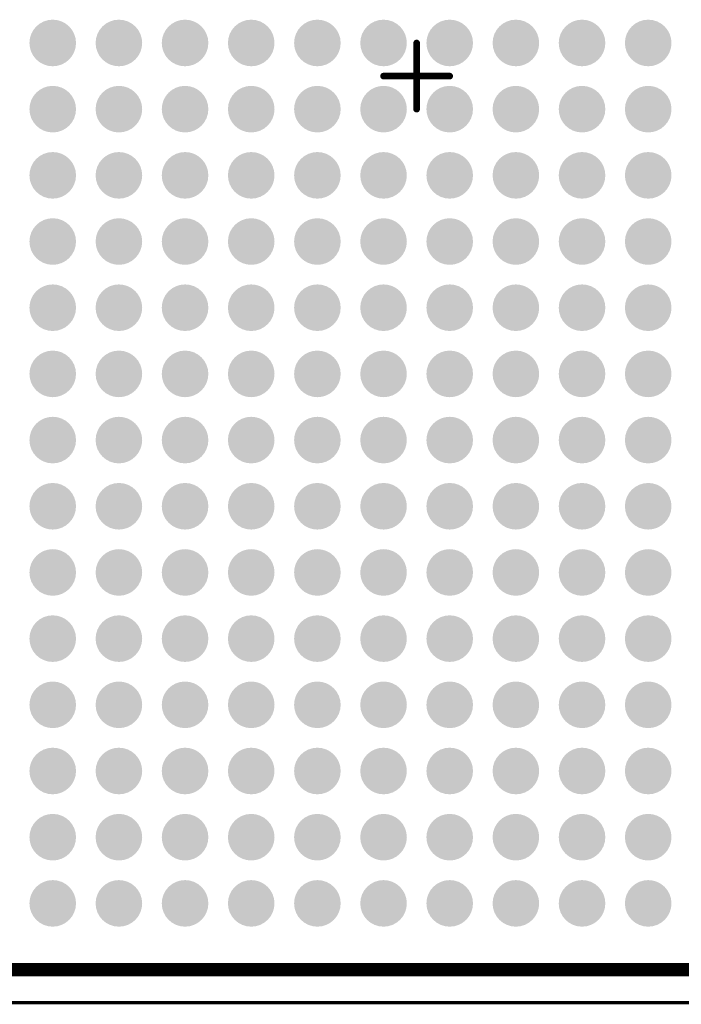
# Model space of a CAD drawing. Header units: inches. Extents: x -0.1 to 65.1, y -0.1 to 95.6.
# Tile 7 of 15: x 27.1 to 37.1, y 35.6 to 50.5. Entities that reach past the tile are written whole.
import ezdxf

# ---------------------------------------------------------------- set-up
doc = ezdxf.new("R2010")
doc.units = ezdxf.units.IN
for name, color, linetype in [('Mechanical 13', 56, 'Continuous'), ('Mechanical 15', 56, 'Continuous'), ('Top Overlay', 2, 'Continuous'), ('Top Paste', 8, 'Continuous'), ('Top Solder', 216, 'Continuous')]:
    doc.layers.add(name, color=color, linetype=linetype)

# ---------------------------------------------------------------- blocks, each defined once
blk = doc.blocks.new('FFG676_2')
at = {"layer": 'Top Paste'}
h = blk.add_hatch(color=8, dxfattribs=at)
edge = h.paths.add_edge_path()
edge.add_arc((-0.5, 3.5), 0.25, 0, 360)
h = blk.add_hatch(color=8, dxfattribs=at)
edge = h.paths.add_edge_path()
edge.add_arc((0.5, 3.5), 0.25, 0, 360)
h = blk.add_hatch(color=8, dxfattribs=at)
edge = h.paths.add_edge_path()
edge.add_arc((1.5, 3.5), 0.25, 0, 360)
h = blk.add_hatch(color=8, dxfattribs=at)
edge = h.paths.add_edge_path()
edge.add_arc((2.5, 3.5), 0.25, 0, 360)
h = blk.add_hatch(color=8, dxfattribs=at)
edge = h.paths.add_edge_path()
edge.add_arc((3.5, 3.5), 0.25, 0, 360)
h = blk.add_hatch(color=8, dxfattribs=at)
edge = h.paths.add_edge_path()
edge.add_arc((4.5, 3.5), 0.25, 0, 360)
h = blk.add_hatch(color=8, dxfattribs=at)
edge = h.paths.add_edge_path()
edge.add_arc((5.5, 3.5), 0.25, 0, 360)
h = blk.add_hatch(color=8, dxfattribs=at)
edge = h.paths.add_edge_path()
edge.add_arc((6.5, 3.5), 0.25, 0, 360)
h = blk.add_hatch(color=8, dxfattribs=at)
edge = h.paths.add_edge_path()
edge.add_arc((7.5, 3.5), 0.25, 0, 360)
h = blk.add_hatch(color=8, dxfattribs=at)
edge = h.paths.add_edge_path()
edge.add_arc((8.5, 3.5), 0.25, 0, 360)
h = blk.add_hatch(color=8, dxfattribs=at)
edge = h.paths.add_edge_path()
edge.add_arc((9.5, 3.5), 0.25, 0, 360)
h = blk.add_hatch(color=8, dxfattribs=at)
edge = h.paths.add_edge_path()
edge.add_arc((10.5, 3.5), 0.25, 0, 360)
h = blk.add_hatch(color=8, dxfattribs=at)
edge = h.paths.add_edge_path()
edge.add_arc((11.5, 3.5), 0.25, 0, 360)
h = blk.add_hatch(color=8, dxfattribs=at)
edge = h.paths.add_edge_path()
edge.add_arc((12.5, 3.5), 0.25, 0, 360)
h = blk.add_hatch(color=8, dxfattribs=at)
edge = h.paths.add_edge_path()
edge.add_arc((-0.5, 2.5), 0.25, 0, 360)
h = blk.add_hatch(color=8, dxfattribs=at)
edge = h.paths.add_edge_path()
edge.add_arc((0.5, 2.5), 0.25, 0, 360)
h = blk.add_hatch(color=8, dxfattribs=at)
edge = h.paths.add_edge_path()
edge.add_arc((1.5, 2.5), 0.25, 0, 360)
h = blk.add_hatch(color=8, dxfattribs=at)
edge = h.paths.add_edge_path()
edge.add_arc((2.5, 2.5), 0.25, 0, 360)
h = blk.add_hatch(color=8, dxfattribs=at)
edge = h.paths.add_edge_path()
edge.add_arc((3.5, 2.5), 0.25, 0, 360)
h = blk.add_hatch(color=8, dxfattribs=at)
edge = h.paths.add_edge_path()
edge.add_arc((4.5, 2.5), 0.25, 0, 360)
h = blk.add_hatch(color=8, dxfattribs=at)
edge = h.paths.add_edge_path()
edge.add_arc((5.5, 2.5), 0.25, 0, 360)
h = blk.add_hatch(color=8, dxfattribs=at)
edge = h.paths.add_edge_path()
edge.add_arc((6.5, 2.5), 0.25, 0, 360)
h = blk.add_hatch(color=8, dxfattribs=at)
edge = h.paths.add_edge_path()
edge.add_arc((7.5, 2.5), 0.25, 0, 360)
h = blk.add_hatch(color=8, dxfattribs=at)
edge = h.paths.add_edge_path()
edge.add_arc((8.5, 2.5), 0.25, 0, 360)
h = blk.add_hatch(color=8, dxfattribs=at)
edge = h.paths.add_edge_path()
edge.add_arc((9.5, 2.5), 0.25, 0, 360)
h = blk.add_hatch(color=8, dxfattribs=at)
edge = h.paths.add_edge_path()
edge.add_arc((10.5, 2.5), 0.25, 0, 360)
h = blk.add_hatch(color=8, dxfattribs=at)
edge = h.paths.add_edge_path()
edge.add_arc((11.5, 2.5), 0.25, 0, 360)
h = blk.add_hatch(color=8, dxfattribs=at)
edge = h.paths.add_edge_path()
edge.add_arc((12.5, 2.5), 0.25, 0, 360)
h = blk.add_hatch(color=8, dxfattribs=at)
edge = h.paths.add_edge_path()
edge.add_arc((-0.5, 1.5), 0.25, 0, 360)
h = blk.add_hatch(color=8, dxfattribs=at)
edge = h.paths.add_edge_path()
edge.add_arc((0.5, 1.5), 0.25, 0, 360)
h = blk.add_hatch(color=8, dxfattribs=at)
edge = h.paths.add_edge_path()
edge.add_arc((1.5, 1.5), 0.25, 0, 360)
h = blk.add_hatch(color=8, dxfattribs=at)
edge = h.paths.add_edge_path()
edge.add_arc((2.5, 1.5), 0.25, 0, 360)
h = blk.add_hatch(color=8, dxfattribs=at)
edge = h.paths.add_edge_path()
edge.add_arc((3.5, 1.5), 0.25, 0, 360)
h = blk.add_hatch(color=8, dxfattribs=at)
edge = h.paths.add_edge_path()
edge.add_arc((4.5, 1.5), 0.25, 0, 360)
h = blk.add_hatch(color=8, dxfattribs=at)
edge = h.paths.add_edge_path()
edge.add_arc((5.5, 1.5), 0.25, 0, 360)
h = blk.add_hatch(color=8, dxfattribs=at)
edge = h.paths.add_edge_path()
edge.add_arc((6.5, 1.5), 0.25, 0, 360)
h = blk.add_hatch(color=8, dxfattribs=at)
edge = h.paths.add_edge_path()
edge.add_arc((7.5, 1.5), 0.25, 0, 360)
h = blk.add_hatch(color=8, dxfattribs=at)
edge = h.paths.add_edge_path()
edge.add_arc((8.5, 1.5), 0.25, 0, 360)
h = blk.add_hatch(color=8, dxfattribs=at)
edge = h.paths.add_edge_path()
edge.add_arc((9.5, 1.5), 0.25, 0, 360)
h = blk.add_hatch(color=8, dxfattribs=at)
edge = h.paths.add_edge_path()
edge.add_arc((10.5, 1.5), 0.25, 0, 360)
h = blk.add_hatch(color=8, dxfattribs=at)
edge = h.paths.add_edge_path()
edge.add_arc((11.5, 1.5), 0.25, 0, 360)
h = blk.add_hatch(color=8, dxfattribs=at)
edge = h.paths.add_edge_path()
edge.add_arc((12.5, 1.5), 0.25, 0, 360)
h = blk.add_hatch(color=8, dxfattribs=at)
edge = h.paths.add_edge_path()
edge.add_arc((-0.5, 0.5), 0.25, 0, 360)
h = blk.add_hatch(color=8, dxfattribs=at)
edge = h.paths.add_edge_path()
edge.add_arc((0.5, 0.5), 0.25, 0, 360)
h = blk.add_hatch(color=8, dxfattribs=at)
edge = h.paths.add_edge_path()
edge.add_arc((1.5, 0.5), 0.25, 0, 360)
h = blk.add_hatch(color=8, dxfattribs=at)
edge = h.paths.add_edge_path()
edge.add_arc((2.5, 0.5), 0.25, 0, 360)
h = blk.add_hatch(color=8, dxfattribs=at)
edge = h.paths.add_edge_path()
edge.add_arc((3.5, 0.5), 0.25, 0, 360)
h = blk.add_hatch(color=8, dxfattribs=at)
edge = h.paths.add_edge_path()
edge.add_arc((4.5, 0.5), 0.25, 0, 360)
h = blk.add_hatch(color=8, dxfattribs=at)
edge = h.paths.add_edge_path()
edge.add_arc((5.5, 0.5), 0.25, 0, 360)
h = blk.add_hatch(color=8, dxfattribs=at)
edge = h.paths.add_edge_path()
edge.add_arc((6.5, 0.5), 0.25, 0, 360)
h = blk.add_hatch(color=8, dxfattribs=at)
edge = h.paths.add_edge_path()
edge.add_arc((7.5, 0.5), 0.25, 0, 360)
h = blk.add_hatch(color=8, dxfattribs=at)
edge = h.paths.add_edge_path()
edge.add_arc((8.5, 0.5), 0.25, 0, 360)
h = blk.add_hatch(color=8, dxfattribs=at)
edge = h.paths.add_edge_path()
edge.add_arc((9.5, 0.5), 0.25, 0, 360)
h = blk.add_hatch(color=8, dxfattribs=at)
edge = h.paths.add_edge_path()
edge.add_arc((10.5, 0.5), 0.25, 0, 360)
h = blk.add_hatch(color=8, dxfattribs=at)
edge = h.paths.add_edge_path()
edge.add_arc((11.5, 0.5), 0.25, 0, 360)
h = blk.add_hatch(color=8, dxfattribs=at)
edge = h.paths.add_edge_path()
edge.add_arc((12.5, 0.5), 0.25, 0, 360)
h = blk.add_hatch(color=8, dxfattribs=at)
edge = h.paths.add_edge_path()
edge.add_arc((-0.5, -0.5), 0.25, 0, 360)
h = blk.add_hatch(color=8, dxfattribs=at)
edge = h.paths.add_edge_path()
edge.add_arc((0.5, -0.5), 0.25, 0, 360)
h = blk.add_hatch(color=8, dxfattribs=at)
edge = h.paths.add_edge_path()
edge.add_arc((1.5, -0.5), 0.25, 0, 360)
h = blk.add_hatch(color=8, dxfattribs=at)
edge = h.paths.add_edge_path()
edge.add_arc((2.5, -0.5), 0.25, 0, 360)
h = blk.add_hatch(color=8, dxfattribs=at)
edge = h.paths.add_edge_path()
edge.add_arc((3.5, -0.5), 0.25, 0, 360)
h = blk.add_hatch(color=8, dxfattribs=at)
edge = h.paths.add_edge_path()
edge.add_arc((4.5, -0.5), 0.25, 0, 360)
h = blk.add_hatch(color=8, dxfattribs=at)
edge = h.paths.add_edge_path()
edge.add_arc((5.5, -0.5), 0.25, 0, 360)
h = blk.add_hatch(color=8, dxfattribs=at)
edge = h.paths.add_edge_path()
edge.add_arc((6.5, -0.5), 0.25, 0, 360)
h = blk.add_hatch(color=8, dxfattribs=at)
edge = h.paths.add_edge_path()
edge.add_arc((7.5, -0.5), 0.25, 0, 360)
h = blk.add_hatch(color=8, dxfattribs=at)
edge = h.paths.add_edge_path()
edge.add_arc((8.5, -0.5), 0.25, 0, 360)
h = blk.add_hatch(color=8, dxfattribs=at)
edge = h.paths.add_edge_path()
edge.add_arc((9.5, -0.5), 0.25, 0, 360)
h = blk.add_hatch(color=8, dxfattribs=at)
edge = h.paths.add_edge_path()
edge.add_arc((10.5, -0.5), 0.25, 0, 360)
h = blk.add_hatch(color=8, dxfattribs=at)
edge = h.paths.add_edge_path()
edge.add_arc((11.5, -0.5), 0.25, 0, 360)
h = blk.add_hatch(color=8, dxfattribs=at)
edge = h.paths.add_edge_path()
edge.add_arc((12.5, -0.5), 0.25, 0, 360)
h = blk.add_hatch(color=8, dxfattribs=at)
edge = h.paths.add_edge_path()
edge.add_arc((-0.5, -1.5), 0.25, 0, 360)
h = blk.add_hatch(color=8, dxfattribs=at)
edge = h.paths.add_edge_path()
edge.add_arc((0.5, -1.5), 0.25, 0, 360)
h = blk.add_hatch(color=8, dxfattribs=at)
edge = h.paths.add_edge_path()
edge.add_arc((1.5, -1.5), 0.25, 0, 360)
h = blk.add_hatch(color=8, dxfattribs=at)
edge = h.paths.add_edge_path()
edge.add_arc((2.5, -1.5), 0.25, 0, 360)
h = blk.add_hatch(color=8, dxfattribs=at)
edge = h.paths.add_edge_path()
edge.add_arc((3.5, -1.5), 0.25, 0, 360)
h = blk.add_hatch(color=8, dxfattribs=at)
edge = h.paths.add_edge_path()
edge.add_arc((4.5, -1.5), 0.25, 0, 360)
h = blk.add_hatch(color=8, dxfattribs=at)
edge = h.paths.add_edge_path()
edge.add_arc((5.5, -1.5), 0.25, 0, 360)
h = blk.add_hatch(color=8, dxfattribs=at)
edge = h.paths.add_edge_path()
edge.add_arc((6.5, -1.5), 0.25, 0, 360)
h = blk.add_hatch(color=8, dxfattribs=at)
edge = h.paths.add_edge_path()
edge.add_arc((7.5, -1.5), 0.25, 0, 360)
h = blk.add_hatch(color=8, dxfattribs=at)
edge = h.paths.add_edge_path()
edge.add_arc((8.5, -1.5), 0.25, 0, 360)
h = blk.add_hatch(color=8, dxfattribs=at)
edge = h.paths.add_edge_path()
edge.add_arc((9.5, -1.5), 0.25, 0, 360)
h = blk.add_hatch(color=8, dxfattribs=at)
edge = h.paths.add_edge_path()
edge.add_arc((10.5, -1.5), 0.25, 0, 360)
h = blk.add_hatch(color=8, dxfattribs=at)
edge = h.paths.add_edge_path()
edge.add_arc((11.5, -1.5), 0.25, 0, 360)
h = blk.add_hatch(color=8, dxfattribs=at)
edge = h.paths.add_edge_path()
edge.add_arc((12.5, -1.5), 0.25, 0, 360)
h = blk.add_hatch(color=8, dxfattribs=at)
edge = h.paths.add_edge_path()
edge.add_arc((-0.5, -2.5), 0.25, 0, 360)
h = blk.add_hatch(color=8, dxfattribs=at)
edge = h.paths.add_edge_path()
edge.add_arc((0.5, -2.5), 0.25, 0, 360)
h = blk.add_hatch(color=8, dxfattribs=at)
edge = h.paths.add_edge_path()
edge.add_arc((1.5, -2.5), 0.25, 0, 360)
h = blk.add_hatch(color=8, dxfattribs=at)
edge = h.paths.add_edge_path()
edge.add_arc((2.5, -2.5), 0.25, 0, 360)
h = blk.add_hatch(color=8, dxfattribs=at)
edge = h.paths.add_edge_path()
edge.add_arc((3.5, -2.5), 0.25, 0, 360)
h = blk.add_hatch(color=8, dxfattribs=at)
edge = h.paths.add_edge_path()
edge.add_arc((4.5, -2.5), 0.25, 0, 360)
h = blk.add_hatch(color=8, dxfattribs=at)
edge = h.paths.add_edge_path()
edge.add_arc((5.5, -2.5), 0.25, 0, 360)
h = blk.add_hatch(color=8, dxfattribs=at)
edge = h.paths.add_edge_path()
edge.add_arc((6.5, -2.5), 0.25, 0, 360)
h = blk.add_hatch(color=8, dxfattribs=at)
edge = h.paths.add_edge_path()
edge.add_arc((7.5, -2.5), 0.25, 0, 360)
h = blk.add_hatch(color=8, dxfattribs=at)
edge = h.paths.add_edge_path()
edge.add_arc((8.5, -2.5), 0.25, 0, 360)
h = blk.add_hatch(color=8, dxfattribs=at)
edge = h.paths.add_edge_path()
edge.add_arc((9.5, -2.5), 0.25, 0, 360)
h = blk.add_hatch(color=8, dxfattribs=at)
edge = h.paths.add_edge_path()
edge.add_arc((10.5, -2.5), 0.25, 0, 360)
h = blk.add_hatch(color=8, dxfattribs=at)
edge = h.paths.add_edge_path()
edge.add_arc((11.5, -2.5), 0.25, 0, 360)
h = blk.add_hatch(color=8, dxfattribs=at)
edge = h.paths.add_edge_path()
edge.add_arc((12.5, -2.5), 0.25, 0, 360)
h = blk.add_hatch(color=8, dxfattribs=at)
edge = h.paths.add_edge_path()
edge.add_arc((-0.5, -3.5), 0.25, 0, 360)
h = blk.add_hatch(color=8, dxfattribs=at)
edge = h.paths.add_edge_path()
edge.add_arc((0.5, -3.5), 0.25, 0, 360)
h = blk.add_hatch(color=8, dxfattribs=at)
edge = h.paths.add_edge_path()
edge.add_arc((1.5, -3.5), 0.25, 0, 360)
h = blk.add_hatch(color=8, dxfattribs=at)
edge = h.paths.add_edge_path()
edge.add_arc((2.5, -3.5), 0.25, 0, 360)
h = blk.add_hatch(color=8, dxfattribs=at)
edge = h.paths.add_edge_path()
edge.add_arc((3.5, -3.5), 0.25, 0, 360)
h = blk.add_hatch(color=8, dxfattribs=at)
edge = h.paths.add_edge_path()
edge.add_arc((4.5, -3.5), 0.25, 0, 360)
h = blk.add_hatch(color=8, dxfattribs=at)
edge = h.paths.add_edge_path()
edge.add_arc((5.5, -3.5), 0.25, 0, 360)
h = blk.add_hatch(color=8, dxfattribs=at)
edge = h.paths.add_edge_path()
edge.add_arc((6.5, -3.5), 0.25, 0, 360)
h = blk.add_hatch(color=8, dxfattribs=at)
edge = h.paths.add_edge_path()
edge.add_arc((7.5, -3.5), 0.25, 0, 360)
h = blk.add_hatch(color=8, dxfattribs=at)
edge = h.paths.add_edge_path()
edge.add_arc((8.5, -3.5), 0.25, 0, 360)
h = blk.add_hatch(color=8, dxfattribs=at)
edge = h.paths.add_edge_path()
edge.add_arc((9.5, -3.5), 0.25, 0, 360)
h = blk.add_hatch(color=8, dxfattribs=at)
edge = h.paths.add_edge_path()
edge.add_arc((10.5, -3.5), 0.25, 0, 360)
h = blk.add_hatch(color=8, dxfattribs=at)
edge = h.paths.add_edge_path()
edge.add_arc((11.5, -3.5), 0.25, 0, 360)
h = blk.add_hatch(color=8, dxfattribs=at)
edge = h.paths.add_edge_path()
edge.add_arc((12.5, -3.5), 0.25, 0, 360)
h = blk.add_hatch(color=8, dxfattribs=at)
edge = h.paths.add_edge_path()
edge.add_arc((-0.5, -4.5), 0.25, 0, 360)
h = blk.add_hatch(color=8, dxfattribs=at)
edge = h.paths.add_edge_path()
edge.add_arc((0.5, -4.5), 0.25, 0, 360)
h = blk.add_hatch(color=8, dxfattribs=at)
edge = h.paths.add_edge_path()
edge.add_arc((1.5, -4.5), 0.25, 0, 360)
h = blk.add_hatch(color=8, dxfattribs=at)
edge = h.paths.add_edge_path()
edge.add_arc((2.5, -4.5), 0.25, 0, 360)
h = blk.add_hatch(color=8, dxfattribs=at)
edge = h.paths.add_edge_path()
edge.add_arc((3.5, -4.5), 0.25, 0, 360)
h = blk.add_hatch(color=8, dxfattribs=at)
edge = h.paths.add_edge_path()
edge.add_arc((4.5, -4.5), 0.25, 0, 360)
h = blk.add_hatch(color=8, dxfattribs=at)
edge = h.paths.add_edge_path()
edge.add_arc((5.5, -4.5), 0.25, 0, 360)
h = blk.add_hatch(color=8, dxfattribs=at)
edge = h.paths.add_edge_path()
edge.add_arc((6.5, -4.5), 0.25, 0, 360)
h = blk.add_hatch(color=8, dxfattribs=at)
edge = h.paths.add_edge_path()
edge.add_arc((7.5, -4.5), 0.25, 0, 360)
h = blk.add_hatch(color=8, dxfattribs=at)
edge = h.paths.add_edge_path()
edge.add_arc((8.5, -4.5), 0.25, 0, 360)
h = blk.add_hatch(color=8, dxfattribs=at)
edge = h.paths.add_edge_path()
edge.add_arc((9.5, -4.5), 0.25, 0, 360)
h = blk.add_hatch(color=8, dxfattribs=at)
edge = h.paths.add_edge_path()
edge.add_arc((10.5, -4.5), 0.25, 0, 360)
h = blk.add_hatch(color=8, dxfattribs=at)
edge = h.paths.add_edge_path()
edge.add_arc((11.5, -4.5), 0.25, 0, 360)
h = blk.add_hatch(color=8, dxfattribs=at)
edge = h.paths.add_edge_path()
edge.add_arc((12.5, -4.5), 0.25, 0, 360)
h = blk.add_hatch(color=8, dxfattribs=at)
edge = h.paths.add_edge_path()
edge.add_arc((-0.5, -5.5), 0.25, 0, 360)
h = blk.add_hatch(color=8, dxfattribs=at)
edge = h.paths.add_edge_path()
edge.add_arc((0.5, -5.5), 0.25, 0, 360)
h = blk.add_hatch(color=8, dxfattribs=at)
edge = h.paths.add_edge_path()
edge.add_arc((1.5, -5.5), 0.25, 0, 360)
h = blk.add_hatch(color=8, dxfattribs=at)
edge = h.paths.add_edge_path()
edge.add_arc((2.5, -5.5), 0.25, 0, 360)
h = blk.add_hatch(color=8, dxfattribs=at)
edge = h.paths.add_edge_path()
edge.add_arc((3.5, -5.5), 0.25, 0, 360)
h = blk.add_hatch(color=8, dxfattribs=at)
edge = h.paths.add_edge_path()
edge.add_arc((4.5, -5.5), 0.25, 0, 360)
h = blk.add_hatch(color=8, dxfattribs=at)
edge = h.paths.add_edge_path()
edge.add_arc((5.5, -5.5), 0.25, 0, 360)
h = blk.add_hatch(color=8, dxfattribs=at)
edge = h.paths.add_edge_path()
edge.add_arc((6.5, -5.5), 0.25, 0, 360)
h = blk.add_hatch(color=8, dxfattribs=at)
edge = h.paths.add_edge_path()
edge.add_arc((7.5, -5.5), 0.25, 0, 360)
h = blk.add_hatch(color=8, dxfattribs=at)
edge = h.paths.add_edge_path()
edge.add_arc((8.5, -5.5), 0.25, 0, 360)
h = blk.add_hatch(color=8, dxfattribs=at)
edge = h.paths.add_edge_path()
edge.add_arc((9.5, -5.5), 0.25, 0, 360)
h = blk.add_hatch(color=8, dxfattribs=at)
edge = h.paths.add_edge_path()
edge.add_arc((10.5, -5.5), 0.25, 0, 360)
h = blk.add_hatch(color=8, dxfattribs=at)
edge = h.paths.add_edge_path()
edge.add_arc((11.5, -5.5), 0.25, 0, 360)
h = blk.add_hatch(color=8, dxfattribs=at)
edge = h.paths.add_edge_path()
edge.add_arc((12.5, -5.5), 0.25, 0, 360)
at = {"layer": 'Top Solder'}
h = blk.add_hatch(color=216, dxfattribs=at)
edge = h.paths.add_edge_path()
edge.add_arc((-0.5, 3.5), 0.352, 0, 360)
h = blk.add_hatch(color=216, dxfattribs=at)
edge = h.paths.add_edge_path()
edge.add_arc((0.5, 3.5), 0.352, 0, 360)
h = blk.add_hatch(color=216, dxfattribs=at)
edge = h.paths.add_edge_path()
edge.add_arc((1.5, 3.5), 0.352, 0, 360)
h = blk.add_hatch(color=216, dxfattribs=at)
edge = h.paths.add_edge_path()
edge.add_arc((2.5, 3.5), 0.352, 0, 360)
h = blk.add_hatch(color=216, dxfattribs=at)
edge = h.paths.add_edge_path()
edge.add_arc((3.5, 3.5), 0.352, 0, 360)
h = blk.add_hatch(color=216, dxfattribs=at)
edge = h.paths.add_edge_path()
edge.add_arc((4.5, 3.5), 0.352, 0, 360)
h = blk.add_hatch(color=216, dxfattribs=at)
edge = h.paths.add_edge_path()
edge.add_arc((5.5, 3.5), 0.352, 0, 360)
h = blk.add_hatch(color=216, dxfattribs=at)
edge = h.paths.add_edge_path()
edge.add_arc((6.5, 3.5), 0.352, 0, 360)
h = blk.add_hatch(color=216, dxfattribs=at)
edge = h.paths.add_edge_path()
edge.add_arc((7.5, 3.5), 0.352, 0, 360)
h = blk.add_hatch(color=216, dxfattribs=at)
edge = h.paths.add_edge_path()
edge.add_arc((8.5, 3.5), 0.352, 0, 360)
h = blk.add_hatch(color=216, dxfattribs=at)
edge = h.paths.add_edge_path()
edge.add_arc((9.5, 3.5), 0.352, 0, 360)
h = blk.add_hatch(color=216, dxfattribs=at)
edge = h.paths.add_edge_path()
edge.add_arc((10.5, 3.5), 0.352, 0, 360)
h = blk.add_hatch(color=216, dxfattribs=at)
edge = h.paths.add_edge_path()
edge.add_arc((11.5, 3.5), 0.352, 0, 360)
h = blk.add_hatch(color=216, dxfattribs=at)
edge = h.paths.add_edge_path()
edge.add_arc((12.5, 3.5), 0.352, 0, 360)
h = blk.add_hatch(color=216, dxfattribs=at)
edge = h.paths.add_edge_path()
edge.add_arc((-0.5, 2.5), 0.352, 0, 360)
h = blk.add_hatch(color=216, dxfattribs=at)
edge = h.paths.add_edge_path()
edge.add_arc((0.5, 2.5), 0.352, 0, 360)
h = blk.add_hatch(color=216, dxfattribs=at)
edge = h.paths.add_edge_path()
edge.add_arc((1.5, 2.5), 0.352, 0, 360)
h = blk.add_hatch(color=216, dxfattribs=at)
edge = h.paths.add_edge_path()
edge.add_arc((2.5, 2.5), 0.352, 0, 360)
h = blk.add_hatch(color=216, dxfattribs=at)
edge = h.paths.add_edge_path()
edge.add_arc((3.5, 2.5), 0.352, 0, 360)
h = blk.add_hatch(color=216, dxfattribs=at)
edge = h.paths.add_edge_path()
edge.add_arc((4.5, 2.5), 0.352, 0, 360)
h = blk.add_hatch(color=216, dxfattribs=at)
edge = h.paths.add_edge_path()
edge.add_arc((5.5, 2.5), 0.352, 0, 360)
h = blk.add_hatch(color=216, dxfattribs=at)
edge = h.paths.add_edge_path()
edge.add_arc((6.5, 2.5), 0.352, 0, 360)
h = blk.add_hatch(color=216, dxfattribs=at)
edge = h.paths.add_edge_path()
edge.add_arc((7.5, 2.5), 0.352, 0, 360)
h = blk.add_hatch(color=216, dxfattribs=at)
edge = h.paths.add_edge_path()
edge.add_arc((8.5, 2.5), 0.352, 0, 360)
h = blk.add_hatch(color=216, dxfattribs=at)
edge = h.paths.add_edge_path()
edge.add_arc((9.5, 2.5), 0.352, 0, 360)
h = blk.add_hatch(color=216, dxfattribs=at)
edge = h.paths.add_edge_path()
edge.add_arc((10.5, 2.5), 0.352, 0, 360)
h = blk.add_hatch(color=216, dxfattribs=at)
edge = h.paths.add_edge_path()
edge.add_arc((11.5, 2.5), 0.352, 0, 360)
h = blk.add_hatch(color=216, dxfattribs=at)
edge = h.paths.add_edge_path()
edge.add_arc((12.5, 2.5), 0.352, 0, 360)
h = blk.add_hatch(color=216, dxfattribs=at)
edge = h.paths.add_edge_path()
edge.add_arc((-0.5, 1.5), 0.352, 0, 360)
h = blk.add_hatch(color=216, dxfattribs=at)
edge = h.paths.add_edge_path()
edge.add_arc((0.5, 1.5), 0.352, 0, 360)
h = blk.add_hatch(color=216, dxfattribs=at)
edge = h.paths.add_edge_path()
edge.add_arc((1.5, 1.5), 0.352, 0, 360)
h = blk.add_hatch(color=216, dxfattribs=at)
edge = h.paths.add_edge_path()
edge.add_arc((2.5, 1.5), 0.352, 0, 360)
h = blk.add_hatch(color=216, dxfattribs=at)
edge = h.paths.add_edge_path()
edge.add_arc((3.5, 1.5), 0.352, 0, 360)
h = blk.add_hatch(color=216, dxfattribs=at)
edge = h.paths.add_edge_path()
edge.add_arc((4.5, 1.5), 0.352, 0, 360)
h = blk.add_hatch(color=216, dxfattribs=at)
edge = h.paths.add_edge_path()
edge.add_arc((5.5, 1.5), 0.352, 0, 360)
h = blk.add_hatch(color=216, dxfattribs=at)
edge = h.paths.add_edge_path()
edge.add_arc((6.5, 1.5), 0.352, 0, 360)
h = blk.add_hatch(color=216, dxfattribs=at)
edge = h.paths.add_edge_path()
edge.add_arc((7.5, 1.5), 0.352, 0, 360)
h = blk.add_hatch(color=216, dxfattribs=at)
edge = h.paths.add_edge_path()
edge.add_arc((8.5, 1.5), 0.352, 0, 360)
h = blk.add_hatch(color=216, dxfattribs=at)
edge = h.paths.add_edge_path()
edge.add_arc((9.5, 1.5), 0.352, 0, 360)
h = blk.add_hatch(color=216, dxfattribs=at)
edge = h.paths.add_edge_path()
edge.add_arc((10.5, 1.5), 0.352, 0, 360)
h = blk.add_hatch(color=216, dxfattribs=at)
edge = h.paths.add_edge_path()
edge.add_arc((11.5, 1.5), 0.352, 0, 360)
h = blk.add_hatch(color=216, dxfattribs=at)
edge = h.paths.add_edge_path()
edge.add_arc((12.5, 1.5), 0.352, 0, 360)
h = blk.add_hatch(color=216, dxfattribs=at)
edge = h.paths.add_edge_path()
edge.add_arc((-0.5, 0.5), 0.352, 0, 360)
h = blk.add_hatch(color=216, dxfattribs=at)
edge = h.paths.add_edge_path()
edge.add_arc((0.5, 0.5), 0.352, 0, 360)
h = blk.add_hatch(color=216, dxfattribs=at)
edge = h.paths.add_edge_path()
edge.add_arc((1.5, 0.5), 0.352, 0, 360)
h = blk.add_hatch(color=216, dxfattribs=at)
edge = h.paths.add_edge_path()
edge.add_arc((2.5, 0.5), 0.352, 0, 360)
h = blk.add_hatch(color=216, dxfattribs=at)
edge = h.paths.add_edge_path()
edge.add_arc((3.5, 0.5), 0.352, 0, 360)
h = blk.add_hatch(color=216, dxfattribs=at)
edge = h.paths.add_edge_path()
edge.add_arc((4.5, 0.5), 0.352, 0, 360)
h = blk.add_hatch(color=216, dxfattribs=at)
edge = h.paths.add_edge_path()
edge.add_arc((5.5, 0.5), 0.352, 0, 360)
h = blk.add_hatch(color=216, dxfattribs=at)
edge = h.paths.add_edge_path()
edge.add_arc((6.5, 0.5), 0.352, 0, 360)
h = blk.add_hatch(color=216, dxfattribs=at)
edge = h.paths.add_edge_path()
edge.add_arc((7.5, 0.5), 0.352, 0, 360)
h = blk.add_hatch(color=216, dxfattribs=at)
edge = h.paths.add_edge_path()
edge.add_arc((8.5, 0.5), 0.352, 0, 360)
h = blk.add_hatch(color=216, dxfattribs=at)
edge = h.paths.add_edge_path()
edge.add_arc((9.5, 0.5), 0.352, 0, 360)
h = blk.add_hatch(color=216, dxfattribs=at)
edge = h.paths.add_edge_path()
edge.add_arc((10.5, 0.5), 0.352, 0, 360)
h = blk.add_hatch(color=216, dxfattribs=at)
edge = h.paths.add_edge_path()
edge.add_arc((11.5, 0.5), 0.352, 0, 360)
h = blk.add_hatch(color=216, dxfattribs=at)
edge = h.paths.add_edge_path()
edge.add_arc((12.5, 0.5), 0.352, 0, 360)
h = blk.add_hatch(color=216, dxfattribs=at)
edge = h.paths.add_edge_path()
edge.add_arc((-0.5, -0.5), 0.352, 0, 360)
h = blk.add_hatch(color=216, dxfattribs=at)
edge = h.paths.add_edge_path()
edge.add_arc((0.5, -0.5), 0.352, 0, 360)
h = blk.add_hatch(color=216, dxfattribs=at)
edge = h.paths.add_edge_path()
edge.add_arc((1.5, -0.5), 0.352, 0, 360)
h = blk.add_hatch(color=216, dxfattribs=at)
edge = h.paths.add_edge_path()
edge.add_arc((2.5, -0.5), 0.352, 0, 360)
h = blk.add_hatch(color=216, dxfattribs=at)
edge = h.paths.add_edge_path()
edge.add_arc((3.5, -0.5), 0.352, 0, 360)
h = blk.add_hatch(color=216, dxfattribs=at)
edge = h.paths.add_edge_path()
edge.add_arc((4.5, -0.5), 0.352, 0, 360)
h = blk.add_hatch(color=216, dxfattribs=at)
edge = h.paths.add_edge_path()
edge.add_arc((5.5, -0.5), 0.352, 0, 360)
h = blk.add_hatch(color=216, dxfattribs=at)
edge = h.paths.add_edge_path()
edge.add_arc((6.5, -0.5), 0.352, 0, 360)
h = blk.add_hatch(color=216, dxfattribs=at)
edge = h.paths.add_edge_path()
edge.add_arc((7.5, -0.5), 0.352, 0, 360)
h = blk.add_hatch(color=216, dxfattribs=at)
edge = h.paths.add_edge_path()
edge.add_arc((8.5, -0.5), 0.352, 0, 360)
h = blk.add_hatch(color=216, dxfattribs=at)
edge = h.paths.add_edge_path()
edge.add_arc((9.5, -0.5), 0.352, 0, 360)
h = blk.add_hatch(color=216, dxfattribs=at)
edge = h.paths.add_edge_path()
edge.add_arc((10.5, -0.5), 0.352, 0, 360)
h = blk.add_hatch(color=216, dxfattribs=at)
edge = h.paths.add_edge_path()
edge.add_arc((11.5, -0.5), 0.352, 0, 360)
h = blk.add_hatch(color=216, dxfattribs=at)
edge = h.paths.add_edge_path()
edge.add_arc((12.5, -0.5), 0.352, 0, 360)
h = blk.add_hatch(color=216, dxfattribs=at)
edge = h.paths.add_edge_path()
edge.add_arc((-0.5, -1.5), 0.352, 0, 360)
h = blk.add_hatch(color=216, dxfattribs=at)
edge = h.paths.add_edge_path()
edge.add_arc((0.5, -1.5), 0.352, 0, 360)
h = blk.add_hatch(color=216, dxfattribs=at)
edge = h.paths.add_edge_path()
edge.add_arc((1.5, -1.5), 0.352, 0, 360)
h = blk.add_hatch(color=216, dxfattribs=at)
edge = h.paths.add_edge_path()
edge.add_arc((2.5, -1.5), 0.352, 0, 360)
h = blk.add_hatch(color=216, dxfattribs=at)
edge = h.paths.add_edge_path()
edge.add_arc((3.5, -1.5), 0.352, 0, 360)
h = blk.add_hatch(color=216, dxfattribs=at)
edge = h.paths.add_edge_path()
edge.add_arc((4.5, -1.5), 0.352, 0, 360)
h = blk.add_hatch(color=216, dxfattribs=at)
edge = h.paths.add_edge_path()
edge.add_arc((5.5, -1.5), 0.352, 0, 360)
h = blk.add_hatch(color=216, dxfattribs=at)
edge = h.paths.add_edge_path()
edge.add_arc((6.5, -1.5), 0.352, 0, 360)
h = blk.add_hatch(color=216, dxfattribs=at)
edge = h.paths.add_edge_path()
edge.add_arc((7.5, -1.5), 0.352, 0, 360)
h = blk.add_hatch(color=216, dxfattribs=at)
edge = h.paths.add_edge_path()
edge.add_arc((8.5, -1.5), 0.352, 0, 360)
h = blk.add_hatch(color=216, dxfattribs=at)
edge = h.paths.add_edge_path()
edge.add_arc((9.5, -1.5), 0.352, 0, 360)
h = blk.add_hatch(color=216, dxfattribs=at)
edge = h.paths.add_edge_path()
edge.add_arc((10.5, -1.5), 0.352, 0, 360)
h = blk.add_hatch(color=216, dxfattribs=at)
edge = h.paths.add_edge_path()
edge.add_arc((11.5, -1.5), 0.352, 0, 360)
h = blk.add_hatch(color=216, dxfattribs=at)
edge = h.paths.add_edge_path()
edge.add_arc((12.5, -1.5), 0.352, 0, 360)
h = blk.add_hatch(color=216, dxfattribs=at)
edge = h.paths.add_edge_path()
edge.add_arc((-0.5, -2.5), 0.352, 0, 360)
h = blk.add_hatch(color=216, dxfattribs=at)
edge = h.paths.add_edge_path()
edge.add_arc((0.5, -2.5), 0.352, 0, 360)
h = blk.add_hatch(color=216, dxfattribs=at)
edge = h.paths.add_edge_path()
edge.add_arc((1.5, -2.5), 0.352, 0, 360)
h = blk.add_hatch(color=216, dxfattribs=at)
edge = h.paths.add_edge_path()
edge.add_arc((2.5, -2.5), 0.352, 0, 360)
h = blk.add_hatch(color=216, dxfattribs=at)
edge = h.paths.add_edge_path()
edge.add_arc((3.5, -2.5), 0.352, 0, 360)
h = blk.add_hatch(color=216, dxfattribs=at)
edge = h.paths.add_edge_path()
edge.add_arc((4.5, -2.5), 0.352, 0, 360)
h = blk.add_hatch(color=216, dxfattribs=at)
edge = h.paths.add_edge_path()
edge.add_arc((5.5, -2.5), 0.352, 0, 360)
h = blk.add_hatch(color=216, dxfattribs=at)
edge = h.paths.add_edge_path()
edge.add_arc((6.5, -2.5), 0.352, 0, 360)
h = blk.add_hatch(color=216, dxfattribs=at)
edge = h.paths.add_edge_path()
edge.add_arc((7.5, -2.5), 0.352, 0, 360)
h = blk.add_hatch(color=216, dxfattribs=at)
edge = h.paths.add_edge_path()
edge.add_arc((8.5, -2.5), 0.352, 0, 360)
h = blk.add_hatch(color=216, dxfattribs=at)
edge = h.paths.add_edge_path()
edge.add_arc((9.5, -2.5), 0.352, 0, 360)
h = blk.add_hatch(color=216, dxfattribs=at)
edge = h.paths.add_edge_path()
edge.add_arc((10.5, -2.5), 0.352, 0, 360)
h = blk.add_hatch(color=216, dxfattribs=at)
edge = h.paths.add_edge_path()
edge.add_arc((11.5, -2.5), 0.352, 0, 360)
h = blk.add_hatch(color=216, dxfattribs=at)
edge = h.paths.add_edge_path()
edge.add_arc((12.5, -2.5), 0.352, 0, 360)
h = blk.add_hatch(color=216, dxfattribs=at)
edge = h.paths.add_edge_path()
edge.add_arc((-0.5, -3.5), 0.352, 0, 360)
h = blk.add_hatch(color=216, dxfattribs=at)
edge = h.paths.add_edge_path()
edge.add_arc((0.5, -3.5), 0.352, 0, 360)
h = blk.add_hatch(color=216, dxfattribs=at)
edge = h.paths.add_edge_path()
edge.add_arc((1.5, -3.5), 0.352, 0, 360)
h = blk.add_hatch(color=216, dxfattribs=at)
edge = h.paths.add_edge_path()
edge.add_arc((2.5, -3.5), 0.352, 0, 360)
h = blk.add_hatch(color=216, dxfattribs=at)
edge = h.paths.add_edge_path()
edge.add_arc((3.5, -3.5), 0.352, 0, 360)
h = blk.add_hatch(color=216, dxfattribs=at)
edge = h.paths.add_edge_path()
edge.add_arc((4.5, -3.5), 0.352, 0, 360)
h = blk.add_hatch(color=216, dxfattribs=at)
edge = h.paths.add_edge_path()
edge.add_arc((5.5, -3.5), 0.352, 0, 360)
h = blk.add_hatch(color=216, dxfattribs=at)
edge = h.paths.add_edge_path()
edge.add_arc((6.5, -3.5), 0.352, 0, 360)
h = blk.add_hatch(color=216, dxfattribs=at)
edge = h.paths.add_edge_path()
edge.add_arc((7.5, -3.5), 0.352, 0, 360)
h = blk.add_hatch(color=216, dxfattribs=at)
edge = h.paths.add_edge_path()
edge.add_arc((8.5, -3.5), 0.352, 0, 360)
h = blk.add_hatch(color=216, dxfattribs=at)
edge = h.paths.add_edge_path()
edge.add_arc((9.5, -3.5), 0.352, 0, 360)
h = blk.add_hatch(color=216, dxfattribs=at)
edge = h.paths.add_edge_path()
edge.add_arc((10.5, -3.5), 0.352, 0, 360)
h = blk.add_hatch(color=216, dxfattribs=at)
edge = h.paths.add_edge_path()
edge.add_arc((11.5, -3.5), 0.352, 0, 360)
h = blk.add_hatch(color=216, dxfattribs=at)
edge = h.paths.add_edge_path()
edge.add_arc((12.5, -3.5), 0.352, 0, 360)
h = blk.add_hatch(color=216, dxfattribs=at)
edge = h.paths.add_edge_path()
edge.add_arc((-0.5, -4.5), 0.352, 0, 360)
h = blk.add_hatch(color=216, dxfattribs=at)
edge = h.paths.add_edge_path()
edge.add_arc((0.5, -4.5), 0.352, 0, 360)
h = blk.add_hatch(color=216, dxfattribs=at)
edge = h.paths.add_edge_path()
edge.add_arc((1.5, -4.5), 0.352, 0, 360)
h = blk.add_hatch(color=216, dxfattribs=at)
edge = h.paths.add_edge_path()
edge.add_arc((2.5, -4.5), 0.352, 0, 360)
h = blk.add_hatch(color=216, dxfattribs=at)
edge = h.paths.add_edge_path()
edge.add_arc((3.5, -4.5), 0.352, 0, 360)
h = blk.add_hatch(color=216, dxfattribs=at)
edge = h.paths.add_edge_path()
edge.add_arc((4.5, -4.5), 0.352, 0, 360)
h = blk.add_hatch(color=216, dxfattribs=at)
edge = h.paths.add_edge_path()
edge.add_arc((5.5, -4.5), 0.352, 0, 360)
h = blk.add_hatch(color=216, dxfattribs=at)
edge = h.paths.add_edge_path()
edge.add_arc((6.5, -4.5), 0.352, 0, 360)
h = blk.add_hatch(color=216, dxfattribs=at)
edge = h.paths.add_edge_path()
edge.add_arc((7.5, -4.5), 0.352, 0, 360)
h = blk.add_hatch(color=216, dxfattribs=at)
edge = h.paths.add_edge_path()
edge.add_arc((8.5, -4.5), 0.352, 0, 360)
h = blk.add_hatch(color=216, dxfattribs=at)
edge = h.paths.add_edge_path()
edge.add_arc((9.5, -4.5), 0.352, 0, 360)
h = blk.add_hatch(color=216, dxfattribs=at)
edge = h.paths.add_edge_path()
edge.add_arc((10.5, -4.5), 0.352, 0, 360)
h = blk.add_hatch(color=216, dxfattribs=at)
edge = h.paths.add_edge_path()
edge.add_arc((11.5, -4.5), 0.352, 0, 360)
h = blk.add_hatch(color=216, dxfattribs=at)
edge = h.paths.add_edge_path()
edge.add_arc((12.5, -4.5), 0.352, 0, 360)
h = blk.add_hatch(color=216, dxfattribs=at)
edge = h.paths.add_edge_path()
edge.add_arc((-0.5, -5.5), 0.352, 0, 360)
h = blk.add_hatch(color=216, dxfattribs=at)
edge = h.paths.add_edge_path()
edge.add_arc((0.5, -5.5), 0.352, 0, 360)
h = blk.add_hatch(color=216, dxfattribs=at)
edge = h.paths.add_edge_path()
edge.add_arc((1.5, -5.5), 0.352, 0, 360)
h = blk.add_hatch(color=216, dxfattribs=at)
edge = h.paths.add_edge_path()
edge.add_arc((2.5, -5.5), 0.352, 0, 360)
h = blk.add_hatch(color=216, dxfattribs=at)
edge = h.paths.add_edge_path()
edge.add_arc((3.5, -5.5), 0.352, 0, 360)
h = blk.add_hatch(color=216, dxfattribs=at)
edge = h.paths.add_edge_path()
edge.add_arc((4.5, -5.5), 0.352, 0, 360)
h = blk.add_hatch(color=216, dxfattribs=at)
edge = h.paths.add_edge_path()
edge.add_arc((5.5, -5.5), 0.352, 0, 360)
h = blk.add_hatch(color=216, dxfattribs=at)
edge = h.paths.add_edge_path()
edge.add_arc((6.5, -5.5), 0.352, 0, 360)
h = blk.add_hatch(color=216, dxfattribs=at)
edge = h.paths.add_edge_path()
edge.add_arc((7.5, -5.5), 0.352, 0, 360)
h = blk.add_hatch(color=216, dxfattribs=at)
edge = h.paths.add_edge_path()
edge.add_arc((8.5, -5.5), 0.352, 0, 360)
h = blk.add_hatch(color=216, dxfattribs=at)
edge = h.paths.add_edge_path()
edge.add_arc((9.5, -5.5), 0.352, 0, 360)
h = blk.add_hatch(color=216, dxfattribs=at)
edge = h.paths.add_edge_path()
edge.add_arc((10.5, -5.5), 0.352, 0, 360)
h = blk.add_hatch(color=216, dxfattribs=at)
edge = h.paths.add_edge_path()
edge.add_arc((11.5, -5.5), 0.352, 0, 360)
h = blk.add_hatch(color=216, dxfattribs=at)
edge = h.paths.add_edge_path()
edge.add_arc((12.5, -5.5), 0.352, 0, 360)
at = {"layer": 'Mechanical 13'}
blk.add_lwpolyline([(13.5, -13.5, 0.1, 0.1, 0), (13.5, 13.5, 0.1, 0.1, 0)], format="xyseb", dxfattribs=at)
at = {"layer": 'Mechanical 15'}
for points in [[(14, -14, 0.05, 0.05, 0), (14, 14, 0.05, 0.05, 0)], [(0, -0.5, 0.1, 0.1, 0), (0, 0.5, 0.1, 0.1, 0)], [(0.5, 0, 0.1, 0.1, 0), (-0.5, 0, 0.1, 0.1, 0)]]:
    blk.add_lwpolyline(points, format="xyseb", dxfattribs=at)
for points in [[(-0.025, 0.5, 0.05, 0.05, 1), (0.025, 0.5, 0.05, 0.05, 1)], [(-0.525, 0, 0.05, 0.05, 1), (-0.475, 0, 0.05, 0.05, 1)], [(0.475, 0, 0.05, 0.05, 1), (0.525, 0, 0.05, 0.05, 1)], [(-0.025, -0.5, 0.05, 0.05, 1), (0.025, -0.5, 0.05, 0.05, 1)]]:
    blk.add_lwpolyline(points, format="xyseb", close=True, dxfattribs=at)
at = {"layer": 'Top Overlay'}
blk.add_lwpolyline([(13.5, -13.5, 0.2, 0.2, 0), (13.5, 13.5, 0.2, 0.2, 0)], format="xyseb", dxfattribs=at)

msp = doc.modelspace()

# ---------------------------------------------------------------- block references
at = {"rotation": 270}
msp.add_blockref('FFG676_2', (33.139, 49.618), dxfattribs=at)

doc.saveas('drawing.dxf')
